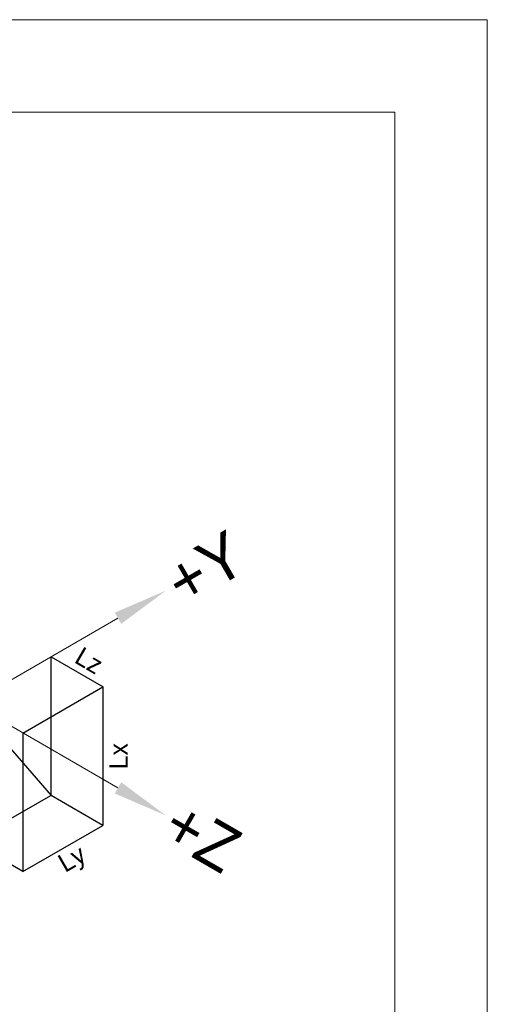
# Model space of a CAD drawing. Header units: millimetres. Extents: x 35469 to 44263, y -24881 to -16268.
# Tile 231 of 231: x 44212 to 44263, y -24567 to -24461. Entities that reach past the tile are written whole.
import ezdxf
from ezdxf.enums import TextEntityAlignment as Align

# ---------------------------------------------------------------- set-up
doc = ezdxf.new("R2010")
doc.units = ezdxf.units.MM
doc.header["$LTSCALE"] = 0.3175
for name, color, linetype, lineweight in [('1轮廓实线层', 7, 'Continuous', 18), ('2细线层', 4, 'Continuous', 13), ('6文字层', 3, 'Continuous', 13), ('7标注层', 4, 'Continuous', 13), ('图框层', 7, 'Continuous', 18)]:
    doc.layers.add(name, color=color, linetype=linetype, lineweight=lineweight)

# ---------------------------------------------------------------- blocks, each defined once
blk = doc.blocks.new('ZwmFrameMain_3_A4^_^无分区图框^_^landscape')
at = {"layer": '1轮廓实线层'}
for q in [(0, 200), (267, 0)]:
    blk.add_line((267, 200), q, dxfattribs=at)
at = {"layer": '2细线层'}
for q in [(-25, 205), (272, -5)]:
    blk.add_line((272, 205), q, dxfattribs=at)

msp = doc.modelspace()

# ---------------------------------------------------------------- linework, layer by layer
for p, q in [((44215.808, -24529.811), (44215.808, -24544.811)), ((44215.813, -24529.807), (44221.449, -24533.067)), ((44212.771, -24538.067), (44221.431, -24533.067)), ((44221.425, -24533.07), (44221.425, -24548.07)), ((44207.153, -24534.816), (44215.813, -24544.816)), ((44212.771, -24538.067), (44212.771, -24553.067)), ((44207.148, -24549.811), (44215.808, -24544.811)), ((44221.431, -24548.067), (44215.813, -24544.816)), ((44212.771, -24553.067), (44221.431, -24548.067)), ((44212.771, -24553.067), (44207.153, -24549.816))]:
    msp.add_line(p, q)
at = {"layer": '1轮廓实线层'}
for q in [(44223.063, -24525.63), (44223.063, -24544.001)]:
    msp.add_line((44207.153, -24534.816), q, dxfattribs=at)
at = {"layer": '7标注层'}
for points in [[(44223.413, -24526.236), (44222.713, -24525.024), (44228.259, -24522.63)], [(44222.713, -24544.607), (44223.413, -24543.395), (44228.259, -24547.001)]]:
    msp.add_solid(points, dxfattribs=at)

# ---------------------------------------------------------------- block references
at = {"layer": '图框层', "xscale": 2, "yscale": 2, "zscale": 2}
msp.add_blockref('ZwmFrameMain_3_A4^_^无分区图框^_^landscape', (43719.038, -24870.793), dxfattribs=at)

# ---------------------------------------------------------------- texts
at = {"layer": '6文字层'}
for s, rotation, p in [('+Y', 30, (44228.886, -24522.268)), ('+Z', 330, (44228.701, -24547.256))]:
    msp.add_text(s, height=5, rotation=rotation, dxfattribs=at).set_placement(p, align=Align.MIDDLE_LEFT)
msp.add_text('Lz', height=2, rotation=329.68774, dxfattribs=at).set_placement((44219.137, -24531.589), align=Align.BOTTOM_CENTER)
for s, rotation, p in [('Lx', 90, (44222.127, -24540.57)), ('Ly', 30, (44217.565, -24550.787))]:
    msp.add_text(s, height=2, rotation=rotation, dxfattribs=at).set_placement(p, align=Align.TOP_CENTER)

doc.saveas('drawing.dxf')
